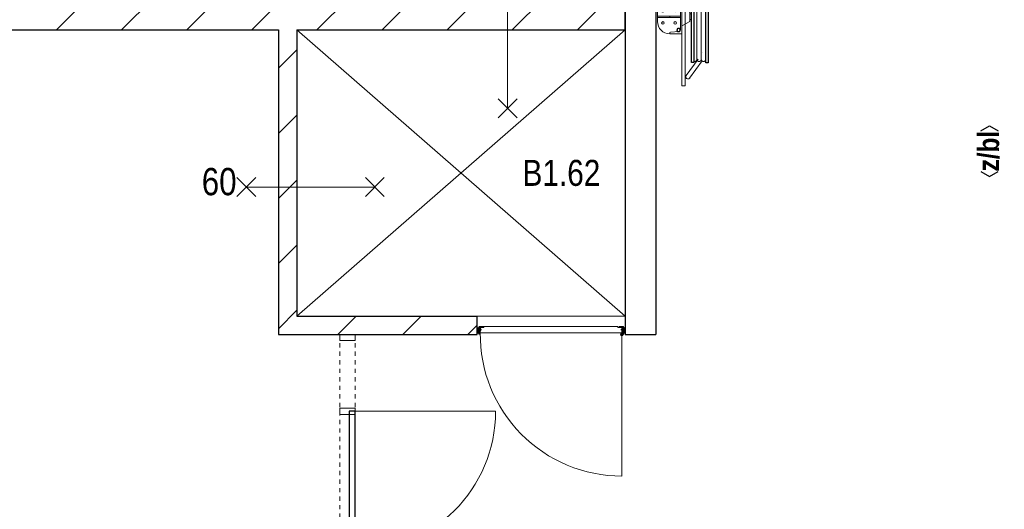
# Model space of a CAD drawing. Header units: millimetres. Extents: x 274611 to 571164, y 158736 to 298905.
# Tile 59 of 172: x 454318 to 460734, y 199407 to 202599. Entities that reach past the tile are written whole.
import ezdxf
from ezdxf.enums import TextEntityAlignment as Align

# ---------------------------------------------------------------- set-up
doc = ezdxf.new("R2010")
doc.units = ezdxf.units.MM
doc.header["$LTSCALE"] = 400
doc.header["$PDMODE"] = 1
doc.header["$PDSIZE"] = 15
doc.linetypes.add('STYLE_02', pattern=[0.694427, 0.486069, -0.208359])
doc.linetypes.add('STYLE_21', pattern=[0.138889, 0.069444, -0.069444])
for name, color, linetype, lineweight in [('BA-Brandveiligheid', 7, 'Continuous', 15), ('Interieur-deur', 43, 'Continuous', 9), ('Interieur-systeemwand glas', 140, 'STYLE_21', 15), ('Kozijnmerken', 43, 'Continuous', 9), ('mat-afdichting', 9, 'Continuous', 5), ('mat-aluminium', 140, 'Continuous', 15), ('mat-beton (ihwg)', 5, 'Continuous', 25), ('mat-kalkzandsteen', 5, 'Continuous', 25), ('mat-multiplex-hor', 140, 'Continuous', 15), ('mat-spuitwerk_marmo', 43, 'STYLE_02', 20), ('mat-staal', 5, 'Continuous', 25), ('None', 7, 'Continuous', 9), ('Ruimtenummers', 5, 'Continuous', 25), ('Tekst', 140, 'Continuous', 15)]:
    doc.layers.add(name, color=color, linetype=linetype, lineweight=lineweight)
doc.layers.add('plat', color=5, linetype='Continuous')
doc.styles.add('Arial Narrow', font='ARIALN.TTF', dxfattribs={"height": 222.25})
doc.styles.add('Arial Narrow (bold)', font='ARIALNB.TTF', dxfattribs={"height": 172.861111})

# ---------------------------------------------------------------- blocks, each defined once
blk = doc.blocks.new('*X903')
at = {"layer": 'None', "lineweight": 9}
for p, q in [((-52368.9, 239.8), (-52248.9, 359.8)), ((-52368.9, -184.5), (-52248.9, -64.5)), ((-52368.9, -608.7), (-52248.9, -488.7)), ((-52368.9, -1033), (-52248.9, -913)), ((-52368.9, -1457.3), (-52248.9, -1337.3))]:
    blk.add_line(p, q, dxfattribs=at)
blk = doc.blocks.new('*X968')
at = {"layer": 'None', "lineweight": 9}
for p, q in [((-55492.9, 510), (-55297.9, 705)), ((-55087.6, 491), (-54873.6, 705)), ((-54663.3, 491), (-54449.3, 705)), ((-54239.1, 491), (-54025.1, 705)), ((-53814.8, 491), (-53600.8, 705)), ((-53390.5, 491), (-53176.5, 705)), ((-52966.3, 491), (-52752.3, 705)), ((-52542, 491), (-52328, 705)), ((-52117.7, 491), (-51903.7, 705)), ((-51693.5, 491), (-51479.5, 705)), ((-51269.2, 491), (-51055.2, 705)), ((-50845, 491), (-50631, 705)), ((-50420.7, 491), (-50206.7, 705))]:
    blk.add_line(p, q, dxfattribs=at)
blk = doc.blocks.new('060min Y')
at = {"layer": 'BA-Brandveiligheid', "color": 7, "linetype": 'Continuous', "lineweight": 15}
for p, q in [((-61.7, 480.2), (61.7, 356.7)), ((61.7, 480.2), (-61.7, 356.7)), ((0, -418.5), (0, 418.5)), ((-61.7, -480.2), (61.7, -356.7)), ((61.7, -480.2), (-61.7, -356.7))]:
    blk.add_line(p, q, dxfattribs=at)
at = {"layer": 'BA-Brandveiligheid', "color": 43, "insert": (-89.5, 813), "char_height": 177.8, "attachment_point": 1, "style": 'Arial Narrow'}
blk.add_mtext('60', dxfattribs=at)
blk = doc.blocks.new('*X1247')
at = {"layer": 'None', "lineweight": 9}
for p, q in [((-51982.4, -1495), (-51862.4, -1375)), ((-51558.2, -1495), (-51438.2, -1375)), ((-51133.9, -1495), (-51072.9, -1434))]:
    blk.add_line(p, q, dxfattribs=at)
blk = doc.blocks.new('*U1248')
at = {"layer": 'None', "color": 43, "linetype": 'Continuous', "lineweight": 9}
for p, q in [((-50108.9, 491), (-52248.9, -1375)), ((-52248.9, 491), (-50108.9, -1375))]:
    blk.add_line(p, q, dxfattribs=at)
blk = doc.blocks.new('060min X')
at = {"layer": 'BA-Brandveiligheid', "color": 7, "linetype": 'Continuous', "lineweight": 15}
for p, q in [((-480.2, 61.7), (-356.7, -61.7)), ((-480.2, -61.7), (-356.7, 61.7)), ((-418.5, 0), (418.5, 0)), ((480.2, 61.7), (356.7, -61.7)), ((480.2, -61.7), (356.7, 61.7))]:
    blk.add_line(p, q, dxfattribs=at)
at = {"layer": 'BA-Brandveiligheid', "color": 43, "insert": (-709.2, 124.2), "char_height": 177.8, "attachment_point": 1, "style": 'Arial Narrow'}
blk.add_mtext('60', dxfattribs=at)
blk = doc.blocks.new('Kozijnmerk 50')
at = {"layer": 'Kozijnmerken', "color": 92, "linetype": 'Continuous', "lineweight": 25}
for points in [[(-132.2, 50.6), (-164.8, -5.8), (-132.2, -62.1)], [(132.2, 50.6), (164.8, -5.8), (132.2, -62.1)]]:
    blk.add_lwpolyline(points, dxfattribs=at)
at = {"layer": 'None', "color": 43, "style": 'Arial Narrow (bold)'}
blk.add_attdef('merk', text='', height=138.3, dxfattribs=at).set_placement((0, 0), align=Align.MIDDLE_CENTER)
blk = doc.blocks.new('*U25')
at = {"layer": 'None', "color": 140, "linetype": 'Continuous', "lineweight": 15, "flags": 128}
blk.add_lwpolyline([(-21.4, 110), (58.6, 110), (58.6, 106.7, -0.391021), (52.6, 100.2), (-0.9, 95.9, 0.391021), (-12.4, 83.5), (-12.4, -83.5, 0.391021), (-0.9, -95.9), (52.6, -100.2, -0.391021), (58.6, -106.7), (58.6, -110), (-21.4, -110)], format="xyb", close=True, dxfattribs=at)
blk = doc.blocks.new('*U26')
at = {"layer": 'None', "color": 253, "linetype": 'Continuous', "lineweight": 5}
for p, q in [((96.625, -278), (96.625, 266)), ((125.704, -278), (125.704, 266)), ((50.42, -31.849), (50.42, 29))]:
    blk.add_line(p, q, dxfattribs=at)
at = {"layer": 'None', "color": 140, "linetype": 'Continuous', "lineweight": 15}
for p, q in [((50.42, 29), (1.453, 57.31)), ((0, -61), (50.42, -31.849))]:
    blk.add_line(p, q, dxfattribs=at)
at = {"layer": 'None', "color": 92, "linetype": 'Continuous', "lineweight": 25}
for points in [[(60.916, 296), (76.476, 296), (76.476, -300), (60.916, -300)], [(154.785, 296), (171.344, 296), (171.344, -302), (154.785, -302)]]:
    blk.add_lwpolyline(points, close=True, dxfattribs=at)
at = {"layer": 'None', "color": 253, "linetype": 'Continuous', "lineweight": 5}
blk.add_lwpolyline([(50.929, 18), (60.916, 18), (60.916, -18), (50.929, -18)], close=True, dxfattribs=at)
for points, knots in [([(96.866, 264), (96.866, 268.997), (93.792, 272.9335), (90.718, 276.87), (85.875, 278.0735), (81.032, 279.277), (76.476, 277.238)], [0, 0, 0, 0.333549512, 0.333549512, 0.666828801, 0.666828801, 1, 1, 1]), ([(125.825, 264), (125.825, 267.886), (123.8855, 271.2505), (121.946, 274.615), (118.586, 276.5575), (115.226, 278.5), (107.466, 278.5), (104.106, 276.5575), (100.746, 274.615), (98.806, 271.2505), (96.866, 267.886), (96.866, 264)], [0, 0, 0, 0.166769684, 0.166769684, 0.333423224, 0.333423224, 0.499994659, 0.666566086, 0.666566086, 0.833226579, 0.833226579, 1, 1, 1]), ([(154.785, 264), (154.785, 267.886), (152.845, 271.2505), (150.905, 274.615), (147.5455, 276.5575), (144.186, 278.5), (140.306, 278.5), (136.426, 278.5), (133.066, 276.5575), (129.706, 274.615), (127.7655, 271.2505), (125.825, 267.886), (125.825, 264)], [0, 0, 0, 0.166772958, 0.166772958, 0.333424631, 0.333424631, 0.499985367, 0.499985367, 0.666556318, 0.666556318, 0.833223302, 0.833223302, 1, 1, 1]), ([(76.477, -291.432), (81.039, -293.343), (85.8175, -292.072), (90.596, -290.801), (93.6105, -286.876), (96.625, -282.951), (96.625, -278)], [0, 0, 0, 0.333165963, 0.333165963, 0.666458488, 0.666458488, 1, 1, 1]), ([(96.625, -278), (96.625, -281.901), (98.573, -285.2795), (100.521, -288.658), (103.895, -290.609), (107.269, -292.56), (111.165, -292.56), (115.061, -292.56), (118.435, -290.609), (121.809, -288.658), (123.7565, -285.2795), (125.704, -281.901), (125.704, -278)], [0, 0, 0, 0.166754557, 0.166754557, 0.333426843, 0.333426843, 0.500005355, 0.500005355, 0.666583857, 0.666583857, 0.833249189, 0.833249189, 1, 1, 1]), ([(125.704, -278), (125.704, -281.901), (127.6525, -285.2795), (129.601, -288.658), (132.975, -290.609), (136.349, -292.56), (140.245, -292.56), (144.141, -292.56), (147.5145, -290.609), (150.888, -288.658), (152.836, -285.2795), (154.784, -281.901), (154.784, -278)], [0, 0, 0, 0.166757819, 0.166757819, 0.333436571, 0.333436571, 0.500014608, 0.500014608, 0.666582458, 0.666582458, 0.833245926, 0.833245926, 1, 1, 1])]:
    blk.add_open_spline(points, degree=2, knots=knots, dxfattribs=at)
blk = doc.blocks.new('BSH')
at = {"layer": 'None', "color": 140, "linetype": 'Continuous', "lineweight": 15}
for p, q in [((0, -61), (0, 111.155)), ((-159.8585, -36.7557), (-159.8585, 32.756)), ((-80, -6.8893), (-80, 2.8892))]:
    blk.add_line(p, q, dxfattribs=at)
at = {"layer": 'None', "color": 253, "linetype": 'Continuous', "lineweight": 5}
for p, q in [((135.277, -233.0824), (136.142, -233.8294)), ((27.7468, -383.0008), (105.0969, -276.5164)), ((130.6676, -289.4337), (48.7568, -402.0618))]:
    blk.add_line(p, q, dxfattribs=at)
at = {"layer": 'None', "color": 140, "linetype": 'Continuous', "lineweight": 15}
for points in [[(20, 469.75), (82, 469.75), (82, 382.75), (20, 382.75)], [(0, 448), (20, 448), (20, -452), (0, -452)], [(-160, 2.8892), (-9, 2.8892), (-9, -6.8893), (-160, -6.8893)]]:
    blk.add_lwpolyline(points, close=True, dxfattribs=at)
at = {"layer": 'None', "color": 8, "linetype": 'Continuous', "lineweight": 5}
for centre in [(-124, 37.275), (-44.5, 38.775), (-124, -41.275), (-45, -41.275)]:
    blk.add_circle(centre, 8.5, dxfattribs=at)
at = {"layer": 'None', "color": 140, "linetype": 'Continuous', "lineweight": 15}
for centre, start, end in [((-80, 28), 90, 180), ((-80, -32), 180, 270)]:
    blk.add_arc(centre, 80, start, end, dxfattribs=at)
at = {"layer": 'None', "color": 9, "linetype": 'Continuous', "lineweight": 5}
blk.add_arc((38.2528, -392.5302), 14.18399, 137.790600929, 325.770923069, dxfattribs=at)
at = {"layer": 'None', "color": 92, "linetype": 'Continuous', "lineweight": 25}
for points, knots in [([(-11.70075, 86.5025), (-12.2626, 89.0317), (-14.0137, 90.9408), (-15.7648, 92.8499), (-18.23575, 93.6275), (-20.7067, 94.4051), (-23.236, 93.84325), (-25.7653, 93.2814), (-27.67445, 91.53015), (-29.5836, 89.7789), (-30.36125, 87.3079), (-31.1389, 84.8369), (-30.57705, 82.3077), (-30.0152, 79.7785), (-28.26385, 77.8694), (-26.5125, 75.9603), (-24.0415, 75.1827), (-21.5705, 74.4051), (-19.0412, 74.96695), (-16.5119, 75.5288), (-14.60305, 77.28005), (-12.6942, 79.0313), (-11.91655, 81.5023), (-11.1389, 83.9733), (-11.70075, 86.5025)], [0, 0, 0, 0.0833344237, 0.0833344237, 0.1666618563, 0.1666618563, 0.2499968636, 0.2499968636, 0.3333348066, 0.3333348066, 0.4166657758, 0.4166657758, 0.5000000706, 0.5000000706, 0.583336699, 0.583336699, 0.666668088, 0.666668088, 0.7500039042, 0.7500039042, 0.8333377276, 0.8333377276, 0.9166657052, 0.9166657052, 1, 1, 1]), ([(-11.75695, -89.71225), (-12.375, -92.4944), (-14.3012, -94.5944), (-16.2274, -96.6944), (-18.94545, -97.54975), (-21.6635, -98.4051), (-24.4457, -97.78705), (-27.2279, -97.169), (-29.328, -95.24265), (-31.4281, -93.3163), (-32.2835, -90.5982), (-33.1389, -87.8801), (-32.52085, -85.09795), (-31.9028, -82.3158), (-29.97635, -80.2158), (-28.0499, -78.1158), (-25.3318, -77.26045), (-22.6137, -76.4051), (-19.83145, -77.02315), (-17.0492, -77.6412), (-14.94945, -79.56755), (-12.8497, -81.4939), (-11.9943, -84.212), (-11.1389, -86.9301), (-11.75695, -89.71225)], [0, 0, 0, 0.083334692, 0.083334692, 0.1666618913, 0.1666618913, 0.2499964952, 0.2499964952, 0.3333343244, 0.3333343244, 0.4166651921, 0.4166651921, 0.4999998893, 0.4999998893, 0.5833365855, 0.5833365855, 0.6666673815, 0.6666673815, 0.7500034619, 0.7500034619, 0.8333376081, 0.8333376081, 0.9166653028, 0.9166653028, 1, 1, 1])]:
    blk.add_open_spline(points, degree=2, knots=knots, dxfattribs=at)
at = {"layer": 'None', "color": 7}
blk.add_blockref('*U26', (0, 0), dxfattribs=at)
at = {"layer": 'None', "color": 140, "rotation": 180}
blk.add_blockref('*U25', (-21.4, -2), dxfattribs=at)
blk = doc.blocks.new('*U1384')
at = {"layer": 'None', "color": 43, "linetype": 'Continuous', "lineweight": 9}
for p, q in [((-50108.9, -1451), (-50118.9, -1484.8)), ((-50108.9, -1484.8), (-50118.9, -1451))]:
    blk.add_line(p, q, dxfattribs=at)
blk.add_lwpolyline([(-50118.9, -1451), (-50108.9, -1451), (-50108.9, -1484.8), (-50118.9, -1484.8)], close=True, dxfattribs=at)
blk = doc.blocks.new('*X1385')
at = {"layer": 'None', "lineweight": 9}
blk.add_line((-50122.9, -1474), (-50118.9, -1470), dxfattribs=at)
blk = doc.blocks.new('*U1386')
at = {"layer": 'None', "color": 43, "linetype": 'Continuous', "lineweight": 9}
for p, q in [((-51072.9, -1451), (-51062.9, -1485.8)), ((-51072.9, -1485.8), (-51062.9, -1451))]:
    blk.add_line(p, q, dxfattribs=at)
blk.add_lwpolyline([(-51072.9, -1451), (-51062.9, -1451), (-51062.9, -1485.8), (-51072.9, -1485.8)], close=True, dxfattribs=at)
blk = doc.blocks.new('*U1387')
at = {"layer": 'mat-afdichting', "lineweight": 5}
for points in [[(-51037.9, -1447.4), (-51049.9, -1447.4), (-51049.9, -1449.6), (-51037.9, -1449.6)], [(-50143.9, -1447.4), (-50131.9, -1447.4), (-50131.9, -1449.6), (-50143.9, -1449.6)]]:
    blk.add_lwpolyline(points, close=True, dxfattribs=at)
at = {"layer": 'mat-aluminium', "lineweight": 15}
blk.add_lwpolyline([(-51058.9, -1463.9), (-51062.9, -1463.9), (-51062.9, -1478.9), (-51058.9, -1478.9)], close=True, dxfattribs=at)
at = {"layer": 'mat-multiplex-hor', "lineweight": 15, "flags": 128}
for points in [[(-51047, -1464.9), (-51053, -1464.9), (-51053.9, -1483.4), (-50128, -1483.4), (-50129.2, -1464.9), (-50136.7, -1464.9)], [(-50136.7, -1461.9), (-50129.4, -1461.9), (-50130.1, -1449.6), (-50158.1, -1449.6), (-50158.1, -1443.4), (-51029.9, -1443.4), (-51029.9, -1449.6), (-51052.2, -1449.6), (-51052.8, -1461.9), (-51047, -1461.9)]]:
    blk.add_lwpolyline(points, dxfattribs=at)
at = {"layer": 'mat-spuitwerk_marmo', "lineweight": 20}
blk.add_circle((-50130.9, -1495.7), 4, dxfattribs=at)
at = {"layer": 'mat-staal', "lineweight": 5, "flags": 128}
for points in [[(-51057.9, -1443.4, 0.414214), (-51062.9, -1448.4), (-51063, -1491.8), (-51063, -1493.5), (-51059, -1493.5), (-51059, -1491.8), (-51058.9, -1448.4), (-51058.9, -1448.4, -0.414214), (-51057.9, -1447.4), (-51032.9, -1447.4), (-51032.9, -1443.4)], [(-50123.9, -1443.4, -0.414214), (-50118.9, -1448.4), (-50118.9, -1491.8), (-50118.9, -1493.5), (-50122.9, -1493.5), (-50122.9, -1491.8), (-50122.9, -1448.4), (-50122.9, -1448.4, 0.414214), (-50123.9, -1447.4), (-50148.9, -1447.4), (-50148.9, -1443.4)]]:
    blk.add_lwpolyline(points, format="xyb", close=True, dxfattribs=at)
at = {"layer": 'None', "color": 43, "linetype": 'Continuous', "lineweight": 9}
blk.add_line((-50130.9, -1495.7), (-50130.9, -2418.3), dxfattribs=at)
at = {"layer": 'None', "color": 92, "linetype": 'Continuous', "lineweight": 25, "flags": 128}
for points in [[(-51047.9, -1462.6), (-51052.9, -1462.6)], [(-51052.9, -1464.6), (-51047.9, -1464.6), (-51047.9, -1462.6)], [(-50129.1, -1462.6), (-50134.1, -1462.6)], [(-50134.1, -1464.6), (-50129.1, -1464.6), (-50129.1, -1462.6)]]:
    blk.add_lwpolyline(points, dxfattribs=at)
at = {"layer": 'None', "color": 43, "linetype": 'Continuous', "lineweight": 9}
for points in [[(-50136, -1493.2), (-50137.8, -1491.6), (-50130.5, -1483.1), (-50132.2, -1450.2), (-50129.8, -1450.1), (-50128, -1484)], [(-50125.4, -1449.7), (-50123, -1449.7), (-50123, -1496.8), (-50125.4, -1496.8)]]:
    blk.add_lwpolyline(points, close=True, dxfattribs=at)
at = {"layer": 'None', "color": 140, "linetype": 'Continuous', "lineweight": 15}
blk.add_circle((-50130.9, -1495.7), 8, dxfattribs=at)
at = {"layer": 'None', "color": 43, "linetype": 'Continuous', "lineweight": 9}
blk.add_arc((-50130.9, -1495.7), 922.6, 179.29028, 270, dxfattribs=at)
at = {"layer": 'None', "color": 8, "linetype": 'Continuous', "lineweight": 5}
for p in [(-51072.9, -1447.4), (-51072.9, -1477.4), (-51062, -1495), (-50119.9, -1495), (-50108.9, -1477.4)]:
    blk.add_point(p, dxfattribs=at)
at = {"layer": 'mat-staal'}
blk.add_blockref('*X1385', (0, 0), dxfattribs=at)
at = {"layer": 'None', "color": 7}
for name in ['*U1386', '*U1384']:
    blk.add_blockref(name, (0, 0), dxfattribs=at)
blk = doc.blocks.new('Deur systeemwand 915')
at = {"layer": 'Interieur-deur', "color": 140, "linetype": 'Continuous', "lineweight": 15}
blk.add_line((0, 1015), (0, 100), dxfattribs=at)
at = {"layer": 'Interieur-deur', "color": 92, "linetype": 'Continuous', "lineweight": 25}
blk.add_lwpolyline([(-915, 100), (0, 100), (0, 60), (-915, 60)], close=True, dxfattribs=at)
at = {"layer": 'Interieur-deur', "color": 140, "linetype": 'Continuous', "lineweight": 15}
blk.add_arc((0, 100), 915, 90, 180, dxfattribs=at)
blk = doc.blocks.new('systeemwandstijl 950 hoh')
at = {"layer": 'Interieur-systeemwand glas', "color": 43, "linetype": 'Continuous', "lineweight": 9}
blk.add_lwpolyline([(0, 20), (100, 20), (100, -20), (0, -20)], close=True, dxfattribs=at)
at = {"layer": 'Interieur-systeemwand glas', "color": 43, "linetype": 'Continuous', "lineweight": 15}
for p in [(0, 950), (0, 0)]:
    blk.add_point(p, dxfattribs=at)
blk = doc.blocks.new('*U1389')
at = {"layer": 'Interieur-systeemwand glas', "lineweight": 15}
for p, q in [((-51968.9, -1496), (-51968.9, -4866)), ((-51868.9, -1496), (-51868.9, -4866))]:
    blk.add_line(p, q, dxfattribs=at)
at = {"layer": 'Interieur-systeemwand glas', "color": 7, "xscale": -1}
for name, p, rotation in [('systeemwandstijl 950 hoh', (-51968.9, -1515), 180), ('systeemwandstijl 950 hoh', (-51968.9, -1996), 180), ('Deur systeemwand 915', (-51968.9, -1996), 270), ('systeemwandstijl 950 hoh', (-51968.9, -2911), 180)]:
    blk.add_blockref(name, p, dxfattribs=dict(at, rotation=rotation))
at = {"layer": 'Interieur-systeemwand glas', "color": 7}
for p in [(-51968.9, -3878.5), (-51968.9, -4846)]:
    blk.add_blockref('systeemwandstijl 950 hoh', p, dxfattribs=at)

msp = doc.modelspace()

# ---------------------------------------------------------------- linework, layer by layer
at = {"layer": 'mat-beton (ihwg)', "lineweight": 25}
for p, q in [((458264.18474, 203216.95664), (458264.18474, 200546.95664)), ((458464.18474, 203216.95664), (458464.18474, 200546.95664)), ((458264.18474, 200546.95664), (458464.18474, 200546.95664))]:
    msp.add_line(p, q, dxfattribs=at)
at = {"layer": 'mat-kalkzandsteen', "lineweight": 25}
for p, q in [((458264.18474, 202532.95664), (458264.18474, 202746.95664)), ((452899.18474, 202532.95664), (456004.18474, 202532.95664)), ((456004.18474, 202532.95664), (456004.18474, 200546.95664)), ((456124.18474, 202532.95664), (456124.18474, 200666.95664)), ((456124.18474, 202532.95664), (458264.18474, 202532.95664)), ((456124.18474, 200666.95664), (457300.18474, 200666.95664)), ((457300.18474, 200546.95664), (457300.18474, 200666.95664)), ((456004.18474, 200546.95664), (457300.18474, 200546.95664))]:
    msp.add_line(p, q, dxfattribs=at)
at = {"layer": 'None', "color": 8, "linetype": 'Continuous', "lineweight": 5}
msp.add_line((457300.18474, 200666.95664), (458264.18474, 200666.95664), dxfattribs=at)

# ---------------------------------------------------------------- block references
at = {"layer": 'Kozijnmerken', "color": 7, "rotation": 90}
msp.add_blockref('Kozijnmerk 50', (460631.3449, 201741.95664), dxfattribs=at).add_auto_attribs({'merk': 'z/bl'})
at = {"layer": 'mat-kalkzandsteen'}
for name in ['*X968', '*X903', '*X1247']:
    msp.add_blockref(name, (508373.12537, 202041.95664), dxfattribs=at)
at = {"layer": 'None', "color": 7}
for name, p in [('BSH', (458634.04324, 202618.95664)), ('*U1248', (508373.12537, 202041.95664)), ('*U1387', (508373.12537, 202041.95664))]:
    msp.add_blockref(name, p, dxfattribs=at)
at = {"layer": 'plat'}
msp.add_blockref('*U1389', (508373.12537, 202041.95664), dxfattribs=at)
at = {"layer": 'Tekst', "color": 7}
for name, p in [('060min Y', (457497.48105, 202440.08928)), ('060min X', (456214.18474, 201507.95664))]:
    msp.add_blockref(name, p, dxfattribs=at)

# ---------------------------------------------------------------- texts
at = {"layer": 'Ruimtenummers', "insert": (457594.99474, 201684.92011), "char_height": 169.333333, "attachment_point": 1, "style": 'Arial Narrow'}
msp.add_mtext('B1.62', dxfattribs=at)

doc.saveas('drawing.dxf')
